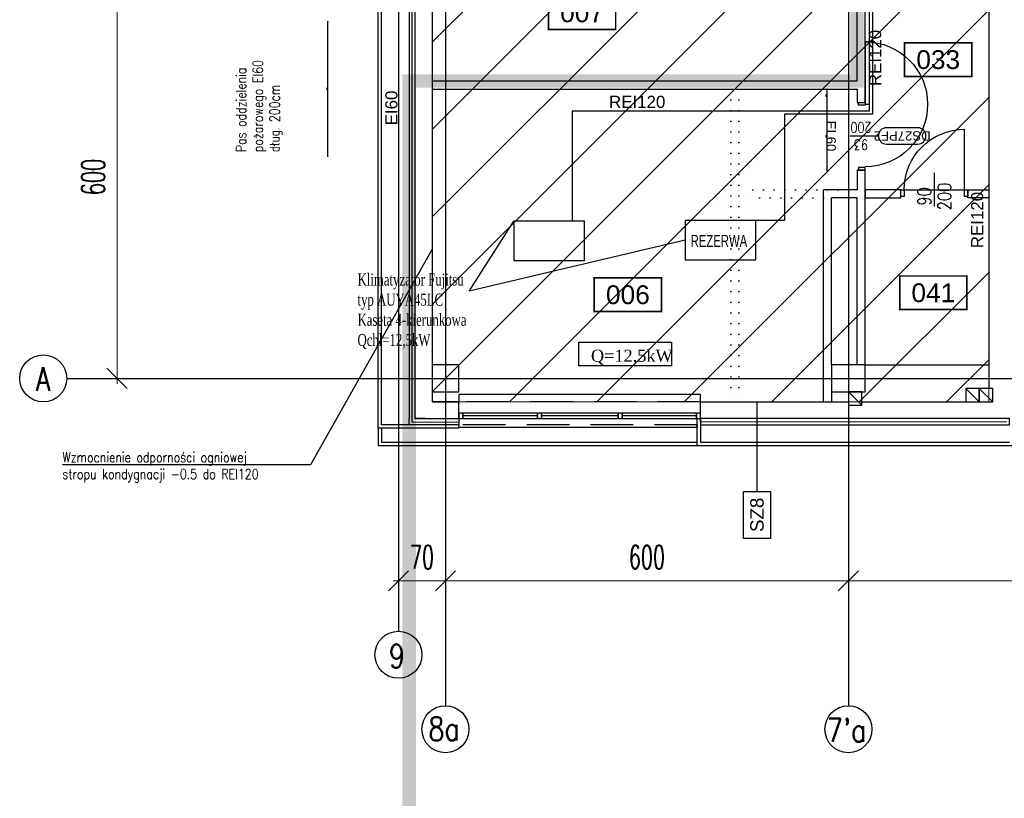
# Model space of a CAD drawing. Header units: centimetres. Extents: x -228435 to 46820, y -89367 to 152985.
# Tile 7 of 252: x -77480 to -62818, y -1255 to 10343. Entities that reach past the tile are written whole.
import ezdxf
from ezdxf.enums import TextEntityAlignment as Align

# ---------------------------------------------------------------- set-up
doc = ezdxf.new("R2010")
doc.units = ezdxf.units.CM
doc.header["$LTSCALE"] = 50
doc.header["$PDMODE"] = 35
doc.header["$PDSIZE"] = 0.1
for name, pattern in [('Kondygnacja  -0_5$0$DIVIDE', [31.75, 12.7, -6.35, 0, -6.35, 0, -6.35]), ('Kondygnacja  -0_5$0$DOT2', [3.175, 0, -3.175]), ('Kondygnacja  -0_5$0$HIDDEN', [9.525, 6.35, -3.175]), ('Osie rzutów$0$DASHDOT2', [12.7, 6.35, -3.175, 0, -3.175])]:
    doc.linetypes.add(name, pattern=pattern)
doc.layers.get('0').update_dxf_attribs({"color": 8})
doc.layers.get('DEFPOINTS').update_dxf_attribs({"color": 8})
for name, color, linetype in [('bgde_AJ_opis', 7, 'Continuous'), ('bgde_freon', 6, 'Continuous'), ('bgde_urządzenia', 3, 'Continuous'), ('bgde_wymiary tłumik VAV', 7, 'Continuous'), ('Kondygnacja  -0_5$0$ARCH_ETAPOWANIE', 8, 'Kondygnacja  -0_5$0$DIVIDE'), ('Kondygnacja  -0_5$0$ARCH_INFO_ETYK_DRZWI', 8, 'Continuous'), ('Kondygnacja  -0_5$0$ARCH_INFO_ETYK_DRZWI_IST', 8, 'Continuous'), ('Kondygnacja  -0_5$0$ARCH_INFO_ODPORNOŚĆ OGNIOWA', 8, 'Continuous'), ('Kondygnacja  -0_5$0$ARCH_INFO_OPISY', 8, 'Continuous'), ('Kondygnacja  -0_5$0$ARCH_INFO_OPISY_PRZEGRODY_IST', 8, 'Continuous'), ('Kondygnacja  -0_5$0$ARCH_MUROWANE_IST', 8, 'Continuous'), ('Kondygnacja  -0_5$0$ARCH_NIEWIDOK_IST', 8, 'Kondygnacja  -0_5$0$HIDDEN'), ('Kondygnacja  -0_5$0$ARCH_OCIEPLENIE_IST', 8, 'Continuous'), ('Kondygnacja  -0_5$0$ARCH_OTWORY_WENTYLACJA_IST', 8, 'Continuous'), ('Kondygnacja  -0_5$0$ARCH_PRZEKROJOWE_IST', 8, 'Continuous'), ('Kondygnacja  -0_5$0$ARCH_WIDOK_IST', 8, 'Continuous'), ('Kondygnacja  -0_5$0$ARCH_WYBURZENIA', 8, 'Kondygnacja  -0_5$0$DOT2'), ('Kondygnacja  -0_5$0$ARCH_ŚLUSARKA_DRZWI', 8, 'Continuous'), ('Kondygnacja  -0_5$0$ARCH_ŚLUSARKA_OKNA_IST', 8, 'Continuous'), ('Kondygnacja  -0_5$0$ARCH_ŻELBET_IST', 8, 'Continuous'), ('Osie rzutów$0$ARCH_INFO_OSIE_IST', 8, 'Osie rzutów$0$DASHDOT2'), ('Osie rzutów$0$ARCH_INFO_OSIE_OPISY_IST', 8, 'Continuous'), ('Pomieszczenia -05$0$ARCH_INFO_AREA_ETYKIETY_200', 8, 'Continuous')]:
    doc.layers.add(name, color=color, linetype=linetype)
for name, color, linetype, lineweight in [('Kondygnacja  -0_5$0$ARCH_INFO_WYMIARY', 8, 'Continuous', 9), ('Kondygnacja  -0_5$0$ARCH_WIDOK', 8, 'Continuous', 13), ('Osie rzutów$0$ARCH_INFO_WYMIARY', 8, 'Continuous', 9)]:
    doc.layers.add(name, color=color, linetype=linetype, lineweight=lineweight)
doc.styles.add('Kondygnacja  -0_5$0$Arial', font='ARIAL.TTF')
doc.styles.add('Kondygnacja  -0_5$0$Romans', font='Romans.shx', dxfattribs={"width": 0.7})
doc.styles.add('Kondygnacja  -0_5$0$ROMANS-50-CM', font='romans.shx', dxfattribs={"width": 0.8, "height": 10})
doc.styles.add('Kondygnacja  -0_5$0$Standard', font='txt')
doc.styles.add('Osie rzutów$0$ROMANS-250-CM', font='romans.shx', dxfattribs={"width": 0.8, "height": 50})
doc.styles.add('Osie rzutów$0$wymiary_cuprum', font='Romans.shx', dxfattribs={"width": 0.6})
doc.styles.add('Pomieszczenia -05$0$Arial', font='ARIAL.TTF')
doc.dimstyles.new('Kondygnacja  -0_5$0$ISO-25', dxfattribs={"dimtxt": 2.5, "dimasz": 2.5, "dimexe": 1.25, "dimexo": 0.625, "dimtad": 1, "dimtxsty": 'Kondygnacja  -0_5$0$Standard', "dimcen": 2.5, "dimadec": 0, "dimazin": 0, "dimtfac": 1, "dimtmove": 0, "dimatfit": 3, "dimfxl": 0, "dimarcsym": 0})
doc.dimstyles.new('Kondygnacja  -0_5$0$Wymiary 1-100', dxfattribs={"dimtxt": 12, "dimasz": 10, "dimexe": 5, "dimexo": 0, "dimgap": 4, "dimtad": 1, "dimrnd": 0.5, "dimzin": 12, "dimdsep": 46, "dimtxsty": 'Kondygnacja  -0_5$0$Romans', "dimblk": 'Kondygnacja  -0_5$0$_Oblique', "dimcen": 10, "dimdle": 10, "dimclrt": 55, "dimazin": 0, "dimtfac": 1, "dimtmove": 1, "dimatfit": 3, "dimfxl": 0, "dimtolj": 1, "dimtzin": 0, "dimarcsym": 0})
doc.dimstyles.new('Osie rzutów$0$ARCH_ CT', dxfattribs={"dimtxt": 20, "dimasz": 20, "dimexe": 12, "dimexo": 20, "dimgap": 5, "dimtad": 1, "dimdec": 1, "dimrnd": 0.5, "dimzin": 9, "dimdsep": 46, "dimtxsty": 'Osie rzutów$0$wymiary_cuprum', "dimblk": 'Osie rzutów$0$_Oblique', "dimcen": 8, "dimdle": 12, "dimclrd": 256, "dimclre": 256, "dimclrt": 55, "dimadec": 1, "dimazin": 0, "dimtfac": 1, "dimtdec": 1, "dimtmove": 1, "dimatfit": 2, "dimldrblk": 'Osie rzutów$0$_Dot', "dimfxl": 0, "dimtolj": 1, "dimtzin": 0, "dimlwd": -1, "dimlwe": -1, "dimarcsym": 0})

# ---------------------------------------------------------------- blocks, each defined once
blk = doc.blocks.new('Osie rzutów$0$_Oblique')
at = {"color": 0, "linetype": 'ByBlock', "lineweight": -2}
blk.add_line((-0.5, -0.5), (0.5, 0.5), dxfattribs=at)
blk = doc.blocks.new('*D286')
at = {"layer": 'DEFPOINTS', "color": 0}
for p in [(5600, 4732.2), (6200, 4732.2), (6200, 4698.3)]:
    blk.add_point(p, dxfattribs=at)
at = {"layer": 'Osie rzutów$0$ARCH_INFO_WYMIARY'}
for p, q in [((5600, 4717.2), (5600, 4690.3)), ((6200, 4717.2), (6200, 4690.3)), ((5592, 4698.3), (6208, 4698.3))]:
    blk.add_line(p, q, dxfattribs=at)
at = {"layer": 'Osie rzutów$0$ARCH_INFO_WYMIARY', "xscale": 30, "yscale": 30, "zscale": 30, "rotation": 180}
blk.add_blockref('Osie rzutów$0$_Oblique', (5600, 4698.3), dxfattribs=at)
at = {"layer": 'Osie rzutów$0$ARCH_INFO_WYMIARY', "xscale": 30, "yscale": 30, "zscale": 30}
blk.add_blockref('Osie rzutów$0$_Oblique', (6200, 4698.3), dxfattribs=at)
at = {"layer": 'Osie rzutów$0$ARCH_INFO_WYMIARY', "color": 55, "insert": (5900, 4733.8), "char_height": 35, "attachment_point": 5, "style": 'Osie rzutów$0$wymiary_cuprum'}
blk.add_mtext('\\A1;600', dxfattribs=at)
blk = doc.blocks.new('Osie rzutów$0$_Dot')
at = {"color": 0, "linetype": 'ByBlock', "lineweight": -2}
blk.add_line((-0.5, 0), (-1, 0), dxfattribs=at)
at = {"color": 0, "linetype": 'ByBlock', "const_width": 0.5}
blk.add_lwpolyline([(-0.25, 0, 1), (0.25, 0, 1)], format="xyb", close=True, dxfattribs=at)
blk = doc.blocks.new('*D287')
at = {"layer": 'DEFPOINTS', "color": 0}
for p in [(5000, 4732.3), (5600, 4732.3), (5600, 4698.3)]:
    blk.add_point(p, dxfattribs=at)
at = {"layer": 'Osie rzutów$0$ARCH_INFO_WYMIARY'}
for p, q in [((5000, 4717.3), (5000, 4690.3)), ((5600, 4717.3), (5600, 4690.3)), ((4992, 4698.3), (5608, 4698.3))]:
    blk.add_line(p, q, dxfattribs=at)
at = {"layer": 'Osie rzutów$0$ARCH_INFO_WYMIARY', "xscale": 30, "yscale": 30, "zscale": 30, "rotation": 180}
blk.add_blockref('Osie rzutów$0$_Oblique', (5000, 4698.3), dxfattribs=at)
at = {"layer": 'Osie rzutów$0$ARCH_INFO_WYMIARY', "xscale": 30, "yscale": 30, "zscale": 30}
blk.add_blockref('Osie rzutów$0$_Oblique', (5600, 4698.3), dxfattribs=at)
at = {"layer": 'Osie rzutów$0$ARCH_INFO_WYMIARY', "color": 55, "insert": (5300, 4733.8), "char_height": 35, "attachment_point": 5, "style": 'Osie rzutów$0$wymiary_cuprum'}
blk.add_mtext('\\A1;600', dxfattribs=at)
blk = doc.blocks.new('*D288')
at = {"layer": 'DEFPOINTS', "color": 0}
for p in [(4930, 4732.3), (5000, 4732.3), (5000, 4698.3)]:
    blk.add_point(p, dxfattribs=at)
at = {"layer": 'Osie rzutów$0$ARCH_INFO_WYMIARY'}
for p, q in [((4930, 4717.3), (4930, 4690.3)), ((5000, 4717.3), (5000, 4690.3)), ((4922, 4698.3), (5008, 4698.3))]:
    blk.add_line(p, q, dxfattribs=at)
at = {"layer": 'Osie rzutów$0$ARCH_INFO_WYMIARY', "xscale": 30, "yscale": 30, "zscale": 30, "rotation": 180}
blk.add_blockref('Osie rzutów$0$_Oblique', (4930, 4698.3), dxfattribs=at)
at = {"layer": 'Osie rzutów$0$ARCH_INFO_WYMIARY', "xscale": 30, "yscale": 30, "zscale": 30}
blk.add_blockref('Osie rzutów$0$_Oblique', (5000, 4698.3), dxfattribs=at)
at = {"layer": 'Osie rzutów$0$ARCH_INFO_WYMIARY', "color": 55, "insert": (4965, 4733.8), "char_height": 35, "attachment_point": 5, "style": 'Osie rzutów$0$wymiary_cuprum'}
blk.add_mtext('\\A1;70', dxfattribs=at)
blk = doc.blocks.new('*D325')
at = {"layer": 'DEFPOINTS', "color": 0}
for p in [(4545, 5600), (4511, 5000), (4545, 5000)]:
    blk.add_point(p, dxfattribs=at)
at = {"layer": 'Osie rzutów$0$ARCH_INFO_WYMIARY'}
for p, q in [((4511, 5608), (4511, 4992)), ((4530, 5600), (4503, 5600)), ((4530, 5000), (4503, 5000))]:
    blk.add_line(p, q, dxfattribs=at)
at = {"layer": 'Osie rzutów$0$ARCH_INFO_WYMIARY', "xscale": 30, "yscale": 30, "zscale": 30}
for p, rotation in [((4511, 5600), 90), ((4511, 5000), 270)]:
    blk.add_blockref('Osie rzutów$0$_Oblique', p, dxfattribs=dict(at, rotation=rotation))
at = {"layer": 'Osie rzutów$0$ARCH_INFO_WYMIARY', "color": 55, "insert": (4475.5, 5300), "char_height": 35, "attachment_point": 5, "rotation": 90, "style": 'Osie rzutów$0$wymiary_cuprum'}
blk.add_mtext('\\A1;600', dxfattribs=at)
blk = doc.blocks.new('Kondygnacja  -0_5$0$_Dot')
at = {"color": 0, "linetype": 'ByBlock', "lineweight": -2}
blk.add_line((-0.5, 0), (-1, 0), dxfattribs=at)
at = {"color": 0, "linetype": 'ByBlock', "const_width": 0.5}
blk.add_lwpolyline([(-0.25, 0, 1), (0.25, 0, 1)], format="xyb", close=True, dxfattribs=at)
blk = doc.blocks.new('Kondygnacja  -0_5$0$_Oblique')
at = {"color": 0, "linetype": 'ByBlock', "lineweight": -2}
blk.add_line((-0.5, -0.5), (0.5, 0.5), dxfattribs=at)
blk = doc.blocks.new('*D119')
at = {"layer": 'DEFPOINTS', "color": 0}
for p in [(-72892, 10310), (-71286, 10310), (-72892, 8310)]:
    blk.add_point(p, dxfattribs=at)
at = {"layer": 'Kondygnacja  -0_5$0$ARCH_INFO_WYMIARY', "color": 0, "lineweight": -2}
for p, q in [((-72884, 10310), (-72897, 10310)), ((-72892, 8300), (-72892, 10320)), ((-72892, 8310), (-72897, 8310))]:
    blk.add_line(p, q, dxfattribs=at)
at = {"layer": 'Kondygnacja  -0_5$0$ARCH_INFO_WYMIARY', "color": 0, "lineweight": -2, "xscale": 10, "yscale": 10, "zscale": 10}
for p, rotation in [((-72892, 10310), 90), ((-72892, 8310), 270)]:
    blk.add_blockref('Kondygnacja  -0_5$0$_Oblique', p, dxfattribs=dict(at, rotation=rotation))
at = {"layer": 'Kondygnacja  -0_5$0$ARCH_INFO_WYMIARY', "color": 55, "insert": (-72902, 9310), "char_height": 12, "attachment_point": 5, "rotation": 90, "style": 'Kondygnacja  -0_5$0$Romans'}
blk.add_mtext('\\A1;2000', dxfattribs=at)
blk = doc.blocks.new('Kondygnacja  -0_5$0$DRZWI90')
blk.add_line((-45, 0), (-45, 90))
at = {"lineweight": -3}
for p, q in [((0, -25), (0, 25)), ((45, 0), (-45, 0))]:
    blk.add_line(p, q, dxfattribs=at)
for points in [[(-50, -10), (-45, -10), (-45, 0), (-50, 0)], [(45, -10), (50, -10), (50, 0), (45, 0)]]:
    blk.add_lwpolyline(points, close=True, dxfattribs=at)
blk.add_arc((-45, 0), 90, 0, 90, dxfattribs=at)
blk = doc.blocks.new('Kondygnacja  -0_5$0$T-drzwi_lewe-200')
at = {"layer": 'Kondygnacja  -0_5$0$ARCH_INFO_ETYK_DRZWI'}
blk.add_line((0, 0), (-60, 0), dxfattribs=at)
blk.add_lwpolyline([(-77.5, 17.5), (-143.7, 17.5, 1), (-143.7, -17.5), (-77.5, -17.5, 1)], format="xyb", close=True, dxfattribs=at)
at = {"layer": 'Kondygnacja  -0_5$0$ARCH_INFO_ETYK_DRZWI', "color": 1, "style": 'Kondygnacja  -0_5$0$Arial'}
blk.add_attdef('ADS_DRZWI:ODPORNOŚĆ_OGNIOWA', text='', height=20, rotation=90, dxfattribs=at).set_placement((56.4, 0.1), align=Align.BOTTOM_CENTER)
at = {"layer": 'Kondygnacja  -0_5$0$ARCH_INFO_ETYK_DRZWI', "style": 'Kondygnacja  -0_5$0$Romans', "width": 0.8}
for tag, p in [('ADS_DRZWI:SZEROKOŚĆ', (-23, 7.9)), ('ADS_DRZWI:WYSOKOŚĆ', (-23, -29))]:
    blk.add_attdef(tag, text='', height=22, dxfattribs=at).set_placement(p, align=Align.CENTER)
at = {"layer": 'Kondygnacja  -0_5$0$ARCH_INFO_ETYK_DRZWI', "style": 'Kondygnacja  -0_5$0$Arial'}
blk.add_attdef('ADS_DRZWI:SYMBOL', text='', height=20, dxfattribs=at).set_placement((-110.6, 0), align=Align.MIDDLE)
blk = doc.blocks.new('*D180')
at = {"layer": 'DEFPOINTS', "color": 0}
for p in [(-65010, 9310), (-65461, 9110), (-65010, 9110)]:
    blk.add_point(p, dxfattribs=at)
at = {"layer": 'Kondygnacja  -0_5$0$ARCH_INFO_WYMIARY', "color": 0, "lineweight": -2}
for p, q in [((-65453, 9310), (-65466, 9310)), ((-65461, 9320), (-65461, 9100)), ((-65453, 9110), (-65466, 9110))]:
    blk.add_line(p, q, dxfattribs=at)
at = {"layer": 'Kondygnacja  -0_5$0$ARCH_INFO_WYMIARY', "color": 0, "lineweight": -2, "xscale": 10, "yscale": 10, "zscale": 10}
for p, rotation in [((-65461, 9310), 90), ((-65461, 9110), 270)]:
    blk.add_blockref('Kondygnacja  -0_5$0$_Oblique', p, dxfattribs=dict(at, rotation=rotation))
at = {"layer": 'Kondygnacja  -0_5$0$ARCH_INFO_WYMIARY', "color": 55, "insert": (-65471, 9210), "char_height": 12, "attachment_point": 5, "rotation": 90, "style": 'Kondygnacja  -0_5$0$Romans'}
blk.add_mtext('\\A1;200', dxfattribs=at)
blk = doc.blocks.new('*D181')
at = {"layer": 'DEFPOINTS', "color": 0}
for p in [(-65010, 9110), (-65461, 8100), (-65010, 8100)]:
    blk.add_point(p, dxfattribs=at)
at = {"layer": 'Kondygnacja  -0_5$0$ARCH_INFO_WYMIARY', "color": 0, "lineweight": -2}
for p, q in [((-65453, 9110), (-65466, 9110)), ((-65461, 9120), (-65461, 8090)), ((-65453, 8100), (-65466, 8100))]:
    blk.add_line(p, q, dxfattribs=at)
at = {"layer": 'Kondygnacja  -0_5$0$ARCH_INFO_WYMIARY', "color": 0, "lineweight": -2, "xscale": 10, "yscale": 10, "zscale": 10}
for p, rotation in [((-65461, 9110), 90), ((-65461, 8100), 270)]:
    blk.add_blockref('Kondygnacja  -0_5$0$_Oblique', p, dxfattribs=dict(at, rotation=rotation))
at = {"layer": 'Kondygnacja  -0_5$0$ARCH_INFO_WYMIARY', "color": 55, "insert": (-65471, 8605), "char_height": 12, "attachment_point": 5, "rotation": 90, "style": 'Kondygnacja  -0_5$0$Romans'}
blk.add_mtext('\\A1;1010', dxfattribs=at)
blk = doc.blocks.new('Pomieszczenia -05$0$etykieta_numer')
at = {"color": 0, "linetype": 'ByBlock', "const_width": 2.44}
blk.add_lwpolyline([(-50, -50), (-50, 0), (50, 0), (50, -50)], close=True, dxfattribs=at)
at = {"color": 0, "linetype": 'ByBlock', "style": 'Pomieszczenia -05$0$Arial'}
blk.add_attdef('AECAREA:NUMBER', text='', height=28, dxfattribs=at).set_placement((0, -25), align=Align.MIDDLE)
blk = doc.blocks.new('A$C645C5415')
at = {"layer": 'bgde_AJ_opis'}
for p, q in [((353, 1300, 1920), (1020, 2343, 1920)), ((3570, 2057, 1920), (353, 1300, 1920))]:
    blk.add_line(p, q, dxfattribs=at)
at = {"layer": 'bgde_AJ_opis', "elevation": 1920}
blk.add_lwpolyline([(1986, 539), (3364, 538), (3364, 188), (1986, 188)], close=True, dxfattribs=at)
at = {"layer": 'bgde_freon'}
for p, q in [((6311, 12440, 1920), (6311, 3981, 1920)), ((6361, 12391, 1920), (6361, 3934, 1920)), ((6311, 3981, 1920), (1889, 3981, 1920)), ((1889, 3981, 1920), (1889, 2353, 1920)), ((5050, 3934, 1920), (5050, 2350, 1920)), ((6361, 3934, 1920), (5050, 3934, 1920)), ((5050, 2350, 1920), (4620, 2350, 1920))]:
    blk.add_line(p, q, dxfattribs=at)
at = {"layer": 'bgde_urządzenia', "elevation": 1920}
for points in [[(3570, 1765), (4620, 1765), (4620, 2350), (3570, 2350)], [(1020, 1758), (2070, 1758), (2070, 2343), (1020, 2343)]]:
    blk.add_lwpolyline(points, close=True, dxfattribs=at)
at = {"layer": 'bgde_AJ_opis', "width": 0.7}
blk.add_text('REZERWA', height=180, dxfattribs=at).set_placement((3651, 1958, -23460))
at = {"layer": 'bgde_AJ_opis', "char_height": 180, "attachment_point": 1}
for s, insert, width in [('\\A1;{\\fTimes New Roman|b0|i0|c238|p18;\\W0.7;Klimatyzator Fujitsu\\Ptyp AUYA45LC \\PKaseta 4-kierunkowa\\PQchł=12,5kW}', (-1309, 1563, 1920), 2558.87), ('\\A1;{\\fTimes New Roman|b0|i0|c238|p18;Q=12,5kW}', (2167, 427, 1920), 1739.84)]:
    blk.add_mtext(s, dxfattribs=dict(at, insert=insert, width=width))
blk = doc.blocks.new('Osie rzutów')
at = {"layer": 'Osie rzutów$0$ARCH_INFO_OSIE_IST', "ltscale": 10}
for p, q in [((4930, 12510), (4930, 4623.26)), ((5000, 12510), (5000, 4512.32)), ((5600, 12510), (5600, 4512.32)), ((4436.04, 5000), (15156.54, 5000))]:
    blk.add_line(p, q, dxfattribs=at)
at = {"layer": 'Osie rzutów$0$ARCH_INFO_OSIE_OPISY_IST'}
for centre in [(4401.04, 5000), (4930, 4588.26), (5000, 4477.32), (5600, 4477.32)]:
    blk.add_circle(centre, 35, dxfattribs=at)
at = {"layer": 'Osie rzutów$0$ARCH_INFO_OSIE_OPISY_IST', "style": 'Osie rzutów$0$ROMANS-250-CM', "width": 0.8}
for s, p in [('A', (4390.13, 4981.6)), ('9', (4915.63, 4568.85)), ('8a', (4974.54, 4460.48)), ("7'a", (5567.96, 4458.36))]:
    blk.add_text(s, height=35, dxfattribs=at).set_placement(p)
at = {"layer": 'Osie rzutów$0$ARCH_INFO_WYMIARY'}
dim = blk.add_linear_dim(base=(4511.04, 5000), p1=(4544.98, 5600), p2=(4544.98, 5000), angle=270, dimstyle='Osie rzutów$0$ARCH_ CT', override={"dimtxt": 35, "dimasz": 30, "dimexe": 8, "dimexo": 15, "dimgap": 18, "dimdle": 8}, dxfattribs=at)
dim.commit()
dim.dimension.update_dxf_attribs({"geometry": '*D325', "text_midpoint": (4475.54, 5300)})
dim = blk.add_linear_dim(base=(5000, 4698.34), p1=(4930, 4732.28), p2=(5000, 4732.28), dimstyle='Osie rzutów$0$ARCH_ CT', override={"dimtxt": 35, "dimasz": 30, "dimexe": 8, "dimexo": 15, "dimgap": 18, "dimdle": 8}, dxfattribs=at)
dim.commit()
dim.dimension.update_dxf_attribs({"geometry": '*D288', "text_midpoint": (4965, 4698.34), "dimtype": 160})
for base, p1, p2, picture, middle in [((5600, 4698.34), (5000, 4732.28), (5600, 4732.28), '*D287', (5300, 4733.84)), ((6200, 4698.26), (5600, 4732.19), (6200, 4732.19), '*D286', (5900, 4733.76))]:
    dim = blk.add_linear_dim(base=base, p1=p1, p2=p2, dimstyle='Osie rzutów$0$ARCH_ CT', override={"dimtxt": 35, "dimasz": 30, "dimexe": 8, "dimexo": 15, "dimgap": 18, "dimdle": 8}, dxfattribs=at)
    dim.commit()
    dim.dimension.update_dxf_attribs({"geometry": picture, "text_midpoint": middle})

msp = doc.modelspace()

# ---------------------------------------------------------------- hatches: boundary and pattern name
at = {"layer": 'Kondygnacja  -0_5$0$ARCH_WIDOK'}
h = msp.add_hatch(dxfattribs=at)
h.set_pattern_fill('ANSI31', color=256, scale=290, style=0)
h.set_pattern_definition([(45, (-121140, -45000), (-651.069, 651.069), [])])
h.paths.add_polyline_path([(-63050, 11000), (-71340, 11000), (-71340, 4650), (-63050, 4650)])

# ---------------------------------------------------------------- linework, layer by layer
at = {"layer": 'Kondygnacja  -0_5$0$ARCH_ETAPOWANIE', "ltscale": 10, "const_width": 200, "elevation": 3000}
msp.add_lwpolyline([(-71680, -5690), (-71680, 9430), (-65010, 9430), (-65010, 10860), (-63050, 10860), (-62990, 77200), (-59020, 77200), (-59020, 89588.736), (-59420, 89588.736), (-59420.034, 102625.822), (-71890, 102620.19), (-71890, 102620.19), (-32748.04, 102637.868)], dxfattribs=at)
at = {"layer": 'Kondygnacja  -0_5$0$ARCH_INFO_OPISY_PRZEGRODY_IST'}
msp.add_lwpolyline([(-66500.017, 3317.07), (-66300.017, 3317.07), (-66300.017, 2617.07), (-66700.017, 2617.07), (-66700.017, 3317.07), (-66500.017, 3317.07), (-66500.017, 4650)], dxfattribs=at)
at = {"layer": 'Kondygnacja  -0_5$0$ARCH_MUROWANE_IST', "ltscale": 4}
for p, q in [((-65010, 9430), (-65010, 10800)), ((-64890, 9310), (-64890, 10740)), ((-63050, 10740), (-63050, 4850)), ((-71340, 9430), (-65010, 9430)), ((-71340, 9310), (-65010, 9310)), ((-65510, 4650), (-65510, 7810)), ((-65390, 5200), (-65390, 7690)), ((-64890, 5200), (-63050, 5200)), ((-65390, 4800), (-65390, 4650)), ((-71340, 4650), (-70940, 4650)), ((-70940, 4400), (-70940, 4650)), ((-67340, 4350), (-67340, 4650)), ((-71590, 4400), (-70940, 4400))]:
    msp.add_line(p, q, dxfattribs=at)
for points in [[(-71444.097, 4400), (-71590, 4400), (-71590, 11150), (-71340, 11150), (-71340, 4650)], [(-65010, 9310), (-65010, 9110), (-64890, 9110), (-64890, 9330.947)], [(-64890, 5200), (-64890, 8100), (-65010, 8100), (-65010, 7810), (-65510, 7810)], [(-65010, 5200), (-65010, 7690), (-65390, 7690)], [(-71444.097, 4400), (-71444.097, 4400), (-70940, 4400), (-70940, 4650), (-71340, 4650)], [(-62740, 4400), (-62740, 4400), (-67340, 4400), (-67340, 4650), (-65140, 4650)], [(-64940, 4650), (-62990, 4650)]]:
    msp.add_lwpolyline(points, dxfattribs=at)
for points in [[(-64359.407, 7810), (-64890, 7810), (-64890, 7690), (-64359.407, 7690)], [(-63359.407, 7810), (-63050, 7810), (-63050, 7690), (-63359.407, 7690)]]:
    msp.add_lwpolyline(points, close=True, dxfattribs=at)
at = {"layer": 'Kondygnacja  -0_5$0$ARCH_NIEWIDOK_IST', "ltscale": 2}
for p, q in [((-67340, 4650), (-70940, 4650)), ((-67390, 4310), (-70940, 4310))]:
    msp.add_line(p, q, dxfattribs=at)
at = {"layer": 'Kondygnacja  -0_5$0$ARCH_OCIEPLENIE_IST'}
for p, q in [((-71635, 4350), (-71635, 11150)), ((-71635, 4350), (-70940, 4355)), ((-62785, 4350), (-67340, 4355))]:
    msp.add_line(p, q, dxfattribs=at)
at = {"layer": 'Kondygnacja  -0_5$0$ARCH_OTWORY_WENTYLACJA_IST'}
for p, q in [((-63390, 4850), (-63190, 4650)), ((-63190, 4850), (-62990, 4650)), ((-65140, 4800), (-64940, 4600))]:
    msp.add_line(p, q, dxfattribs=at)
for points in [[(-63390, 4650), (-63190, 4650), (-63190, 4850), (-63390, 4850)], [(-63190, 4650), (-62990, 4650), (-62990, 4850), (-63190, 4850)], [(-65140, 4600), (-64940, 4600), (-64940, 4800), (-65140, 4800)]]:
    msp.add_lwpolyline(points, close=True, dxfattribs=at)
at = {"layer": 'Kondygnacja  -0_5$0$ARCH_PRZEKROJOWE_IST', "ltscale": 4}
for p, q in [((-72140, 4260), (-72140, 11200)), ((-72090, 4310), (-72090, 11150)), ((-67390, 4000), (-67390, 4400)), ((-67340, 4400), (-67340, 4050)), ((-70940, 4260), (-72140, 4260)), ((-71680, 4310), (-72090, 4310)), ((-70940, 4260), (-70940, 4310)), ((-67390, 4000), (-62690, 4000)), ((-67340, 4050), (-62740, 4050))]:
    msp.add_line(p, q, dxfattribs=at)
for points in [[(-71590, 11150), (-71680, 11150), (-71680, 4400), (-71680, 4400)], [(-70940, 4400), (-70940, 4310), (-71680, 4310), (-71680, 4400)], [(-67340, 4400), (-67340, 4310), (-62740, 4310), (-62740, 4400)]]:
    msp.add_lwpolyline(points, dxfattribs=at)
at = {"layer": 'Kondygnacja  -0_5$0$ARCH_WIDOK'}
msp.add_lwpolyline([(-63050, 11000), (-71340, 11000), (-71340, 4650), (-63050, 4650)], close=True, dxfattribs=at)
at = {"layer": 'Kondygnacja  -0_5$0$ARCH_WIDOK_IST'}
for points in [[(-67340, 4650), (-67340, 4760), (-70940, 4760), (-70940, 4650)], [(-67390, 4310), (-67390, 4270), (-70940, 4270)]]:
    msp.add_lwpolyline(points, dxfattribs=at)
at = {"layer": 'Kondygnacja  -0_5$0$ARCH_WIDOK_IST', "linetype": 'Continuous', "ltscale": 4}
for points in [[(-72140, 4260), (-72140, 4000), (-67390, 4000)], [(-72090, 4260), (-72090, 4050), (-67390, 4050)]]:
    msp.add_lwpolyline(points, dxfattribs=at)
at = {"layer": 'Kondygnacja  -0_5$0$ARCH_WYBURZENIA'}
for points in [[(-66889.05, 9310), (-66889.05, 4650)], [(-66769.05, 9310), (-66769.05, 4650)], [(-65290, 7810), (-66769.05, 7810)], [(-65510, 7690), (-66769.05, 7690)]]:
    msp.add_lwpolyline(points, dxfattribs=at)
at = {"layer": 'Kondygnacja  -0_5$0$ARCH_ŚLUSARKA_DRZWI', "linetype": 'Continuous', "lineweight": -3}
for points in [[(-64890, 9083.164), (-64827, 9083.164), (-64827, 10013.164), (-64890, 10013.164)], [(-64991, 9070), (-64991, 9110), (-64890, 9110), (-64890, 9070)], [(-64991, 8140), (-64991, 8100), (-64890, 8100), (-64890, 8140)]]:
    msp.add_lwpolyline(points, close=True, dxfattribs=at)
at = {"layer": 'Kondygnacja  -0_5$0$ARCH_ŚLUSARKA_DRZWI', "linetype": 'Continuous', "lineweight": -3, "extrusion": (0, 0, -1)}
msp.add_arc((64890, 9083.164), 930, 90, 270, dxfattribs=at)
at = {"layer": 'Kondygnacja  -0_5$0$ARCH_ŚLUSARKA_OKNA_IST'}
for p, q in [((-69770, 4440), (-70880, 4440)), ((-68570, 4440), (-69710, 4440)), ((-67400.682, 4440), (-68510, 4440))]:
    msp.add_line(p, q, dxfattribs=at)
for points in [[(-70880, 4480), (-70940, 4480), (-70940, 4400), (-70880, 4400)], [(-69770, 4480), (-70880, 4480), (-70880, 4400), (-69770, 4400)], [(-69710, 4480), (-69770, 4480), (-69770, 4400), (-69710, 4400)], [(-68570, 4480), (-69710, 4480), (-69710, 4400), (-68570, 4400)], [(-68510, 4480), (-68570, 4480), (-68570, 4400), (-68510, 4400)], [(-67400.682, 4480), (-68510, 4480), (-68510, 4400), (-67400.682, 4400)], [(-67340.682, 4480), (-67400.682, 4480), (-67400.682, 4400), (-67340.682, 4400)]]:
    msp.add_lwpolyline(points, close=True, dxfattribs=at)
at = {"layer": 'Kondygnacja  -0_5$0$ARCH_ŻELBET_IST', "ltscale": 4}
for points in [[(-71340, 4800), (-70940, 4800), (-70940, 5200), (-71340, 5200)], [(-65390, 4800), (-64890, 4800), (-64890, 5200), (-65390, 5200)]]:
    msp.add_lwpolyline(points, close=True, dxfattribs=at)

# ---------------------------------------------------------------- block references
at = {"layer": 'bgde_wymiary tłumik VAV'}
msp.add_blockref('A$C645C5415', (-71140, 5000), dxfattribs=at)
at = {"layer": 'Kondygnacja  -0_5$0$ARCH_INFO_ETYK_DRZWI', "linetype": 'Continuous', "lineweight": -3, "xscale": 7.000000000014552, "yscale": 7.000000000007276, "zscale": 7, "rotation": 180}
msp.add_blockref('Kondygnacja  -0_5$0$T-drzwi_lewe-200', (-65113.476, 8611.582), dxfattribs=at).add_auto_attribs({'ADS_DRZWI:SYMBOL': 'DS27PF2', 'ADS_DRZWI:SZEROKOŚĆ': '93', 'ADS_DRZWI:ODPORNOŚĆ_OGNIOWA': 'EI 60', 'ADS_DRZWI:WYSOKOŚĆ': '200'})
at = {"layer": 'Kondygnacja  -0_5$0$ARCH_INFO_ETYK_DRZWI_IST', "xscale": -10, "yscale": 10, "zscale": 10}
msp.add_blockref('Kondygnacja  -0_5$0$DRZWI90', (-63859.407, 7810), dxfattribs=at)
at = {"layer": 'Kondygnacja  -0_5$0$ARCH_WYBURZENIA', "ltscale": 6, "xscale": 10, "yscale": 10, "zscale": 10, "rotation": 270}
msp.add_blockref('Kondygnacja  -0_5$0$DRZWI90', (-64890, 8610), dxfattribs=at)
at = {"layer": 'Osie rzutów$0$ARCH_INFO_OSIE_OPISY_IST', "xscale": 10, "yscale": 10, "zscale": 10}
msp.add_blockref('Osie rzutów', (-121140, -45000), dxfattribs=at)
at = {"layer": 'Pomieszczenia -05$0$ARCH_INFO_AREA_ETYKIETY_200', "linetype": 'Continuous', "lineweight": -3, "xscale": 10, "yscale": 10, "zscale": 10}
for p, values in [((-69105.283, 10694.943), {'AECAREA:NUMBER': '007'}), ((-63802.411, 9998.836), {'AECAREA:NUMBER': '033'}), ((-68423.354, 6496.488), {'AECAREA:NUMBER': '006'}), ((-63875.05, 6525.11), {'AECAREA:NUMBER': '041'})]:
    msp.add_blockref('Pomieszczenia -05$0$etykieta_numer', p, dxfattribs=at).add_auto_attribs(values)

# ---------------------------------------------------------------- texts
at = {"layer": 'Kondygnacja  -0_5$0$ARCH_INFO_ETYK_DRZWI_IST', "insert": (-63859.407, 7710), "char_height": 200, "width": 100, "attachment_point": 5, "rotation": 90, "line_spacing_factor": 0.9, "style": 'Kondygnacja  -0_5$0$ROMANS-50-CM'}
msp.add_mtext('90\\P200', dxfattribs=at)
at = {"layer": 'Kondygnacja  -0_5$0$ARCH_INFO_ODPORNOŚĆ OGNIOWA', "char_height": 180, "width": 533.32525, "attachment_point": 5, "rotation": 90, "style": 'Kondygnacja  -0_5$0$Arial'}
for s, insert in [('\\PREI120', (-64889.314, 9772.763)), ('\\PEI60', (-72093.945, 9028.047)), ('\\PREI120', (-63371.016, 7358.694))]:
    msp.add_mtext(s, dxfattribs=dict(at, insert=insert))
at = {"layer": 'Kondygnacja  -0_5$0$ARCH_INFO_ODPORNOŚĆ OGNIOWA', "insert": (-68284.517, 9268.366), "char_height": 180, "width": 533.32525, "attachment_point": 5, "style": 'Kondygnacja  -0_5$0$Arial'}
msp.add_mtext('\\PREI120', dxfattribs=at)
at = {"layer": 'Kondygnacja  -0_5$0$ARCH_INFO_OPISY', "insert": (-74258.376, 8369.255), "char_height": 150, "width": 3475.65685, "attachment_point": 1, "rotation": 90, "style": 'Kondygnacja  -0_5$0$ROMANS-50-CM'}
msp.add_mtext('Pas oddzielenia\\Ppożarowego EI60\\Pdług. 200cm', dxfattribs=at)
at = {"layer": 'Kondygnacja  -0_5$0$ARCH_INFO_OPISY', "insert": (-76842.969, 3899.78), "char_height": 150, "width": 3572.13752, "attachment_point": 1, "style": 'Kondygnacja  -0_5$0$ROMANS-50-CM'}
msp.add_mtext('Wzmocnienie odporności ogniowej stropu kondygnacji -0.5 do REI120 ', dxfattribs=at)
at = {"layer": 'Kondygnacja  -0_5$0$ARCH_INFO_OPISY_PRZEGRODY_IST', "insert": (-66500.017, 2967.07), "char_height": 200, "width": 700, "attachment_point": 5, "rotation": 90, "style": 'Kondygnacja  -0_5$0$Arial'}
msp.add_mtext('SZ8', dxfattribs=at)

# ---------------------------------------------------------------- dimensions: what is measured, and where the dimension line sits
at = {"layer": 'Kondygnacja  -0_5$0$ARCH_INFO_WYMIARY'}
for base, p1, p2, picture, middle in [((-72891.589, 10310), (-72891.589, 8310), (-71286.171, 10310), '*D119', (-72901.589, 9310)), ((-65461.462, 9110), (-65010, 9310), (-65010, 9110), '*D180', (-65471.462, 9210)), ((-65461.462, 8100), (-65010, 9110), (-65010, 8100), '*D181', (-65471.462, 8605))]:
    dim = msp.add_linear_dim(base=base, p1=p1, p2=p2, angle=90, dimstyle='Kondygnacja  -0_5$0$Wymiary 1-100', dxfattribs=at)
    dim.commit()
    dim.dimension.update_dxf_attribs({"geometry": picture, "text_midpoint": middle})

# ---------------------------------------------------------------- leaders
at = {"layer": 'Kondygnacja  -0_5$0$ARCH_INFO_OPISY'}
msp.add_leader([(-71340, 6926.229), (-73149.493, 3710.354), (-76843.574, 3710.354)], dimstyle='Kondygnacja  -0_5$0$ISO-25', override={"dimscale": 5, "dimasz": 2, "dimtad": 0, "dimldrblk": 'Kondygnacja  -0_5$0$_Dot'}, dxfattribs=at)

doc.saveas('drawing.dxf')
